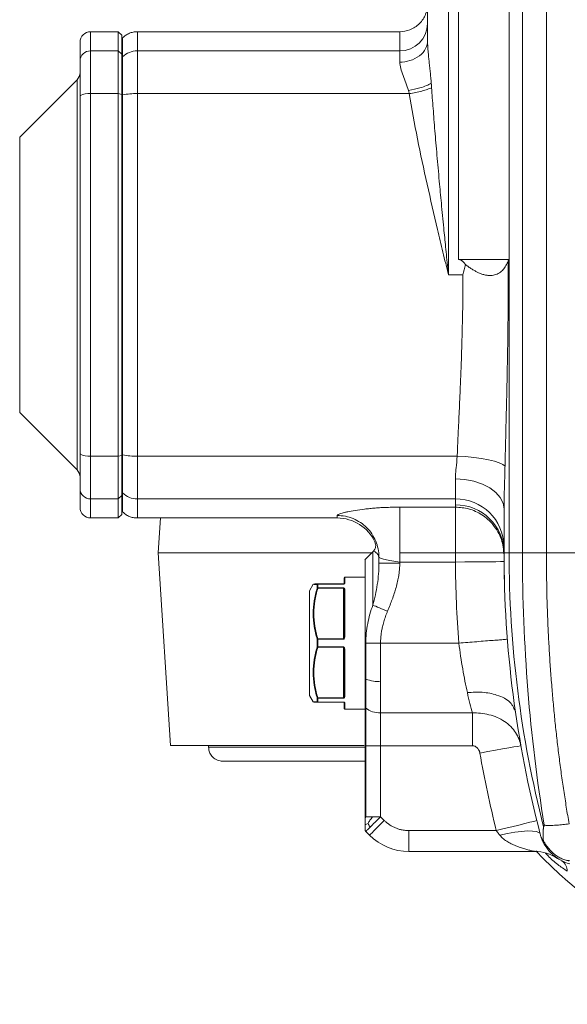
# Model space of a CAD drawing. Header units: millimetres. Extents: x 38 to 1003, y -143 to 975.
# Tile 2 of 28: x 167 to 246, y -143 to -1. Entities that reach past the tile are written whole.
import ezdxf

# ---------------------------------------------------------------- set-up
doc = ezdxf.new("R2010")
doc.units = ezdxf.units.MM

# ---------------------------------------------------------------- blocks, each defined once
blk = doc.blocks.new('SW_CENTERMARKSYMBOL_11')
at = {"color": 0, "linetype": 'Continuous', "lineweight": 0}
for p, q in [((0, 5), (0, 65)), ((0, 0), (0, 2.5)), ((-5, 0), (-65, 0)), ((0, 0), (-2.5, 0)), ((0, 0), (0, -2.5)), ((0, 0), (2.5, 0)), ((5, 0), (65, 0)), ((0, -5), (0, -65))]:
    blk.add_line(p, q, dxfattribs=at)

msp = doc.modelspace()

# ---------------------------------------------------------------- linework, layer by layer
at = {"color": 7, "linetype": 'Continuous', "lineweight": 15}
for p, q in [((225.47, 113.42), (225.47, -4.36)), ((228.47, -38.08), (228.47, 25.37)), ((229.9, -35.86), (229.9, 21.84)), ((237.23, 21.84), (237.23, -32.08)), ((239.12, 17.41), (239.12, -78.08)), ((242.56, 10.2), (242.56, -78.08)), ((180.97, -3.08), (176.97, -3.08)), ((181.47, -3.58), (180.97, -3.08)), ((180.97, -5.84), (180.97, -3.08)), ((181.47, -3.58), (181.47, -6.33)), ((221.47, -3.08), (183.71, -3.08)), ((175.47, -7.3), (175.47, -4.58)), ((176.97, -5.84), (176.97, -11.99)), ((180.97, -5.84), (176.97, -5.84)), ((180.97, -11.99), (180.97, -5.84)), ((181.47, -6.33), (180.97, -5.84)), ((181.47, -6.33), (181.47, -12.1)), ((181.59, -6.7), (181.47, -6.81)), ((183.71, -5.84), (183.71, -11.99)), ((221.47, -5.84), (183.71, -5.84)), ((175.47, -12.3), (175.47, -7.3)), ((175.03, -10.02), (166.78, -18.27)), ((175.47, -63.86), (175.47, -12.3)), ((176.97, -11.99), (176.97, -64.18)), ((180.97, -11.99), (176.97, -11.99)), ((180.97, -64.18), (180.97, -11.99)), ((181.47, -12.1), (180.97, -11.99)), ((181.47, -12.1), (181.47, -64.07)), ((181.59, -12.17), (181.47, -12.2)), ((183.71, -11.99), (183.71, -64.18)), ((222.84, -11.99), (183.71, -11.99)), ((237.23, -32.08), (237.23, -35.86)), ((229.9, -35.86), (237.23, -35.86)), ((237.2, -35.87), (237.2, -78.08)), ((228.47, -38.08), (230.56, -38.08)), ((166.78, -57.9), (175.03, -66.14)), ((175.47, -68.86), (175.47, -63.86)), ((180.97, -64.18), (176.97, -64.18)), ((176.97, -64.18), (176.97, -70.33)), ((181.47, -64.07), (180.97, -64.18)), ((180.97, -70.33), (180.97, -64.18)), ((181.47, -63.97), (181.59, -63.99)), ((181.47, -64.07), (181.47, -69.84)), ((183.71, -64.18), (229.73, -64.18)), ((183.71, -64.18), (183.71, -70.33)), ((229.47, -70.33), (229.47, -67.46)), ((175.47, -71.58), (175.47, -68.86)), ((181.59, -69.47), (181.47, -69.35)), ((180.97, -70.33), (176.97, -70.33)), ((180.97, -70.33), (181.47, -69.84)), ((180.97, -73.08), (180.97, -70.33)), ((181.47, -69.84), (181.47, -72.58)), ((183.71, -70.33), (229.47, -70.33)), ((229.47, -70.33), (229.47, -71.19)), ((221.47, -71.52), (229.47, -71.52)), ((221.47, -71.52), (221.47, -79.42)), ((236.47, -71.79), (236.47, -78.08)), ((176.97, -73.08), (180.97, -73.08)), ((180.97, -73.08), (181.47, -72.58)), ((183.71, -73.08), (212.47, -73.08)), ((187.03, -73.08), (186.72, -78.08)), ((186.72, -78.08), (188.47, -105.83)), ((186.72, -78.08), (217.47, -78.08)), ((217.59, -77.96), (216.46, -79.09)), ((218.47, -78.7), (218.47, -79.58)), ((236.47, -78.08), (237.2, -78.08)), ((237.2, -78.08), (239.12, -78.08)), ((239.12, -78.08), (242.56, -78.08)), ((242.56, -78.08), (313.7, -78.08)), ((218.47, -79.58), (221.47, -79.58)), ((221.47, -79.42), (229.47, -79.42)), ((221.47, -79.42), (221.47, -79.58)), ((213.47, -82.48), (213.47, -81.68)), ((216.37, -81.58), (213.57, -81.58)), ((208.47, -98.56), (208.47, -83.61)), ((209.01, -82.63), (208.48, -83.56)), ((209.59, -83.19), (209.59, -82.64)), ((209.68, -82.59), (209.68, -82.58)), ((209.68, -82.58), (213.37, -82.58)), ((209.68, -82.59), (209.68, -83.15)), ((213.37, -82.59), (209.68, -82.59)), ((209.68, -83.15), (213.37, -83.15)), ((209.68, -83.18), (209.68, -83.15)), ((213.37, -83.18), (209.68, -83.18)), ((213.37, -82.59), (213.37, -82.58)), ((213.37, -83.18), (213.37, -83.15)), ((213.37, -90.49), (213.37, -83.18)), ((213.47, -90.07), (213.47, -83.5)), ((213.57, -83.42), (213.57, -90.06)), ((209.59, -91.63), (209.59, -90.53)), ((209.68, -90.53), (209.68, -90.49)), ((209.68, -90.49), (213.37, -90.49)), ((209.68, -90.53), (209.68, -91.64)), ((213.37, -90.53), (209.68, -90.53)), ((213.37, -90.53), (213.37, -90.49)), ((209.68, -91.64), (213.37, -91.64)), ((209.68, -91.68), (209.68, -91.64)), ((213.37, -91.68), (209.68, -91.68)), ((213.37, -91.68), (213.37, -91.64)), ((213.37, -98.99), (213.37, -91.68)), ((213.47, -98.67), (213.47, -92.1)), ((213.57, -92.11), (213.57, -98.75)), ((229.97, -91.08), (218.71, -91.08)), ((208.48, -98.61), (209.01, -99.53)), ((209.59, -99.53), (209.59, -98.98)), ((209.68, -98.99), (213.37, -98.99)), ((209.68, -99.02), (209.68, -98.99)), ((209.68, -99.02), (209.68, -99.57)), ((213.37, -99.02), (209.68, -99.02)), ((213.37, -99.02), (213.37, -98.99)), ((209.68, -99.57), (213.37, -99.57)), ((209.68, -99.58), (209.68, -99.57)), ((213.37, -99.58), (209.68, -99.58)), ((213.37, -99.57), (213.37, -99.58)), ((213.47, -100.48), (213.47, -99.68)), ((213.57, -100.58), (216.37, -100.58)), ((216.47, -100.37), (216.59, -100.46)), ((218.71, -101.14), (231.91, -101.14)), ((218.71, -101.14), (218.71, -105.86)), ((216.36, -105.83), (188.47, -105.83)), ((193.97, -105.83), (193.97, -106.08)), ((216.47, -105.86), (216.59, -105.86)), ((216.47, -105.86), (216.47, -115.96)), ((218.71, -105.86), (216.59, -105.86)), ((216.59, -105.86), (216.59, -116.08)), ((231.91, -105.86), (218.71, -105.86)), ((218.71, -105.86), (218.71, -116.08)), ((216.47, -115.96), (216.59, -116.08)), ((216.59, -116.08), (217.56, -116.08)), ((219.24, -116.62), (218.71, -116.08)), ((216.59, -118.2), (216.47, -118.08)), ((216.59, -118.2), (217.12, -118.74)), ((222.78, -118.08), (222.78, -121.08)), ((222.78, -118.08), (235.36, -118.08)), ((240.87, -121.08), (222.78, -121.08)), ((244.02, -121.97), (244.07, -122)), ((244.03, -121.97), (244.18, -122.08))]:
    msp.add_line(p, q, dxfattribs=at)
at = {"color": 8, "linetype": 'Continuous', "lineweight": 15}
for p, q in [((176.97, -3.08), (176.97, -5.84)), ((183.71, -3.08), (183.71, -5.84)), ((175.03, -66.14), (175.03, -10.02)), ((166.78, -18.27), (166.78, -57.9)), ((176.97, -70.33), (176.97, -73.08)), ((183.71, -70.33), (183.71, -73.08)), ((212.47, -73.08), (212.47, -72.72)), ((217.59, -77.96), (217.59, -85.62)), ((213.57, -81.58), (213.57, -82.39)), ((208.48, -83.56), (208.48, -91.08)), ((208.48, -91.08), (208.48, -98.61)), ((213.57, -99.77), (213.57, -100.58)), ((216.47, -106.08), (193.97, -106.08))]:
    msp.add_line(p, q, dxfattribs=at)
at = {"color": 7, "linetype": 'Continuous', "lineweight": 15, "flags": 128}
for points in [[(236.61, -65.64), (236.29, -65.38), (235.78, -65.13), (235.08, -64.9), (234.22, -64.69), (233.22, -64.5), (232.12, -64.35), (230.94, -64.24), (229.73, -64.18)], [(229.47, -67.46), (230.83, -67.54), (232.14, -67.79), (233.36, -68.19), (234.42, -68.73), (235.29, -69.39), (235.93, -70.13), (236.33, -70.95), (236.47, -71.79)], [(236.47, -79.36), (236.34, -79.36), (235.94, -79.36), (235.29, -79.37), (234.42, -79.38), (233.36, -79.38), (232.15, -79.39), (230.84, -79.4), (229.47, -79.42)], [(238.9, -105.87), (238.78, -105.89), (238.45, -105.95), (237.9, -106.04), (237.17, -106.17), (236.27, -106.33), (235.25, -106.51), (234.14, -106.71), (232.99, -106.91)], [(218.71, -116.08), (218.5, -116.29), (218.29, -116.5), (218.09, -116.7), (217.9, -116.9), (217.71, -117.08), (217.53, -117.26), (217.36, -117.43), (217.21, -117.58)], [(217.21, -117.58), (217.07, -117.72), (216.94, -117.85), (216.84, -117.95), (216.75, -118.04), (216.68, -118.11), (216.63, -118.16), (216.6, -118.19), (216.59, -118.2)], [(219.24, -116.62), (218.83, -117.03), (218.43, -117.43), (218.07, -117.8), (217.74, -118.12), (217.48, -118.38), (217.28, -118.58), (217.16, -118.7), (217.12, -118.74)], [(235.36, -118.08), (236.49, -117.8), (237.59, -117.53), (238.59, -117.28), (239.48, -117.06), (240.2, -116.88), (240.74, -116.75), (241.07, -116.67), (241.18, -116.64)]]:
    msp.add_lwpolyline(points, dxfattribs=at)
at = {"color": 8, "linetype": 'Continuous', "lineweight": 15, "flags": 128}
msp.add_lwpolyline([(235.87, -118.76), (236.97, -118.51), (238.02, -118.32), (239, -118.19), (239.87, -118.13), (240.59, -118.15), (241.14, -118.23), (241.51, -118.38), (241.53, -118.39)], dxfattribs=at)
at = {"color": 7, "linetype": 'Continuous', "lineweight": 15}
for centre, radius, start, end in [((221.51, -1.88), 3.96, 269.3692, 359.3547), ((176.97, -4.58), 1.5, 90, 180), ((176.95, -7.32), 1.48, 89.3686, 179.3552), ((183.7, -8.87), 3.03, 89.8932, 134.2113), ((173.97, -8.96), 1.5, 315, 0), ((176.61, -14.02), 2.06, 79.9868, 123.5944), ((183.58, -22.92), 10.93, 89.3497, 100.5338), ((176.61, -62.14), 2.06, 236.4055, 280.0133), ((183.58, -53.25), 10.93, 259.4664, 270.6502), ((173.97, -67.2), 1.5, 0, 45), ((176.95, -68.85), 1.48, 180.6451, 270.6312), ((183.7, -67.3), 3.03, 225.7887, 270.1067), ((229.54, -77.25), 6.92, 0.6452, 90.631), ((176.97, -71.58), 1.5, 180, 270), ((229.52, -78.14), 6.95, 0.4407, 90.434), ((212.47, -79.08), 6, 25.1744, 90), ((215.47, -75.84), 3, 315, 318.222), ((396.47, -78.08), 160, 180.4199, 181.6005), ((396.47, -78.08), 159.27, 180, 194.3408), ((213.57, -81.68), 0.1, 90, 180), ((208.57, -83.61), 0.1, 150, 180), ((209.68, -82.68), 0.0966, 90.4194, 154.7173), ((209.68, -82.7), 0.103, 88.9382, 145.6416), ((209.68, -83.25), 0.105, 88.4416, 143.0604), ((209.64, -83.28), 0.11, 72.0901, 118.7602), ((213.56, -82.49), 0.096, 87.5636, 177.3459), ((213.56, -83.51), 0.0919, 84.5537, 173.2567), ((209.71, -90.64), 0.159, 100.4505, 136.6222), ((209.67, -91.54), 1.01, 89.4672, 94.3749), ((213.54, -90.3), 0.241, 84.1191, 108.1904), ((209.67, -90.62), 1.01, 265.6242, 270.5326), ((209.71, -91.52), 0.159, 223.3768, 259.5495), ((213.54, -91.87), 0.241, 251.8066, 275.8839), ((208.57, -98.56), 0.1, 180, 210), ((209.64, -98.88), 0.11, 241.2407, 287.9108), ((209.68, -98.92), 0.105, 216.9416, 271.5564), ((213.56, -98.66), 0.0919, 186.7426, 275.4468), ((209.68, -99.47), 0.103, 214.3585, 271.0617), ((209.68, -99.49), 0.0966, 205.2819, 269.5818), ((213.56, -99.68), 0.096, 182.6536, 272.4381), ((213.57, -100.48), 0.1, 180, 270), ((222.78, -113.08), 8, 225, 270), ((240.87, -127.08), 6, 56.5808, 90), ((286.47, -78.08), 62.5, 223.3524, 316.2883), ((243.82, -123.89), 1.75, 358.8515, 56.167)]:
    msp.add_arc(centre, radius, start, end, dxfattribs=at)
for points, knots in [([(225.47, 0.92), (225.41, 0.41), (225.33, -0.36), (224.83, -1.29), (224.32, -1.93), (223.67, -2.45), (222.74, -2.95), (221.97, -3.03), (221.47, -3.08)], [0, 0, 0, 0, 0.239464, 0.368367, 0.500005, 0.631642, 0.760545, 1, 1, 1, 1]), ([(181.47, -6.81), (181.47, -6.74), (181.47, -6.59), (181.47, -6.38), (181.47, -6.17), (181.47, -5.98), (181.47, -5.8), (181.47, -5.62), (181.47, -5.46), (181.47, -5.3), (181.47, -5.15), (181.47, -5.01), (181.47, -4.89), (181.47, -4.73), (181.47, -4.55), (181.47, -4.38), (181.47, -4.25), (181.47, -4.15), (181.47, -4.09), (181.47, -4.09), (181.47, -4.08)], [0, 0, 0, 0, 0.0416872, 0.0833582, 0.1250161, 0.1666641, 0.2083054, 0.2499432, 0.2915808, 0.3332213, 0.3748679, 0.4165239, 0.4581923, 0.4998765, 0.5832672, 0.6666091, 0.7499276, 0.8332486, 0.9165975, 1, 1, 1, 1]), ([(183.71, -3.08), (183.51, -3.09), (183.12, -3.12), (182.55, -3.3), (182.03, -3.57), (181.73, -3.83), (181.59, -3.96)], [0, 0, 0, 0, 0.247575, 0.5, 0.752426, 1, 1, 1, 1]), ([(225.47, -4.36), (225.47, -4.72), (225.38, -5.12), (224.99, -5.88), (224.69, -6.25), (223.9, -6.85), (223.43, -7.09), (222.45, -7.39), (221.94, -7.46), (221.47, -7.46)], [0, 0, 0, 0, 0.25, 0.25, 0.5, 0.5, 0.75, 0.75, 1, 1, 1, 1]), ([(225.47, -4.36), (225.47, -4.44), (225.47, -4.6), (225.48, -4.86), (225.49, -5.13), (225.51, -5.4), (225.53, -5.69), (225.55, -5.99), (225.58, -6.29), (225.61, -6.61), (225.64, -6.93), (225.69, -7.41), (225.76, -8.06), (225.85, -8.86), (225.93, -9.68), (225.98, -10.23), (226, -10.51)], [0, 0, 0, 0, 0.043005, 0.087157, 0.132482, 0.179002, 0.22674, 0.275715, 0.325945, 0.377449, 0.430241, 0.484336, 0.612076, 0.740492, 0.869746, 1, 1, 1, 1]), ([(181.47, -6.81), (181.47, -6.85), (181.47, -6.9), (181.47, -7.11), (181.47, -7.35), (181.47, -7.94), (181.47, -8.3), (181.47, -9.12), (181.47, -9.58), (181.47, -10.58), (181.47, -11.12), (181.47, -11.85), (181.47, -12.02), (181.47, -12.2)], [0, 0, 0, 0, 0.067526, 0.067526, 0.283763, 0.283763, 0.5, 0.5, 0.716237, 0.716237, 0.932474, 0.932474, 1, 1, 1, 1]), ([(181.59, -6.7), (181.59, -6.84), (181.59, -7.08), (181.59, -7.73), (181.59, -8.14), (181.59, -9.11), (181.59, -9.66), (181.59, -10.86), (181.59, -11.51), (181.59, -12.17)], [0, 0, 0, 0, 0.25, 0.25, 0.5, 0.5, 0.75, 0.75, 1, 1, 1, 1]), ([(221.47, -5.84), (221.47, -5.97), (221.47, -6.17), (221.47, -6.72), (221.47, -7.06), (221.47, -7.46)], [0, 0, 0, 0, 0.5, 0.5, 1, 1, 1, 1]), ([(221.47, -7.46), (221.47, -7.74), (221.53, -8.06), (221.71, -8.71), (221.83, -9.05), (222.21, -10.08), (222.51, -10.81), (222.72, -11.56)], [0, 0, 0, 0, 0.25, 0.25, 0.5, 0.5, 1, 1, 1, 1]), ([(226, -10.51), (225.78, -10.62), (225.33, -10.86), (224.23, -11.24), (223.29, -11.44), (222.72, -11.56)], [0, 0, 0, 0, 0.2769304, 0.5623667, 1, 1, 1, 1]), ([(226.05, -11.16), (225.88, -11.23), (225.67, -11.31), (225.19, -11.47), (224.93, -11.55), (224.36, -11.7), (224.06, -11.77), (223.45, -11.89), (223.14, -11.95), (222.84, -11.99)], [0, 0, 0, 0, 0.25, 0.25, 0.5, 0.5, 0.75, 0.75, 1, 1, 1, 1]), ([(226, -10.51), (226.01, -10.62), (226.03, -10.83), (226.05, -11.05), (226.05, -11.16)], [0, 0, 0, 0, 0.500948, 1, 1, 1, 1]), ([(226.05, -11.16), (226.09, -11.64), (226.15, -12.63), (226.27, -14.15), (226.39, -15.73), (226.52, -17.38), (226.66, -19.1), (226.82, -20.87), (226.98, -22.72), (227.19, -25.03), (227.46, -27.91), (227.77, -31.05), (228.07, -34.14), (228.3, -36.39), (228.43, -37.74), (228.47, -38.08)], [0, 0, 0, 0, 0.054015, 0.110443, 0.169285, 0.23054, 0.294209, 0.360292, 0.428789, 0.4997, 0.617193, 0.749817, 0.849886, 0.961551, 1, 1, 1, 1]), ([(181.47, -12.2), (181.47, -20.7), (181.47, -29.38), (181.47, -46.79), (181.47, -55.46), (181.47, -63.97)], [0, 0, 0, 0, 0.5, 0.5, 1, 1, 1, 1]), ([(181.59, -12.17), (181.59, -16.43), (181.59, -20.73), (181.59, -29.38), (181.59, -33.73), (181.59, -42.43), (181.59, -46.78), (181.59, -55.43), (181.59, -59.74), (181.59, -63.99)], [0, 0, 0, 0, 0.25, 0.25, 0.5, 0.5, 0.75, 0.75, 1, 1, 1, 1]), ([(222.84, -11.99), (222.82, -11.92), (222.78, -11.78), (222.74, -11.63), (222.72, -11.56)], [0, 0, 0, 0, 0.489069, 1, 1, 1, 1]), ([(222.84, -11.99), (223.54, -16.33), (224.43, -20.67), (225.89, -27.2), (226.39, -29.38), (227.16, -32.64), (227.42, -33.73), (227.81, -35.36), (227.94, -35.91), (228.14, -36.72), (228.24, -37.13), (228.34, -37.54), (228.4, -37.81), (228.44, -37.95), (228.47, -38.08)], [0, 0, 0, 0, 0.5, 0.5, 0.75, 0.75, 0.875, 0.875, 0.9375, 0.9375, 0.96875, 0.984375, 0.984375, 1, 1, 1, 1]), ([(229.9, -35.86), (229.92, -35.86), (229.98, -35.87), (230.07, -35.88), (230.15, -35.91), (230.24, -35.94), (230.32, -35.99), (230.41, -36.05), (230.49, -36.11), (230.57, -36.19), (230.66, -36.28), (230.74, -36.37), (230.83, -36.48), (230.88, -36.56), (230.91, -36.6)], [0, 0, 0, 0, 0.065236, 0.1313505, 0.199255, 0.269792, 0.3437136, 0.4216743, 0.5042324, 0.5918584, 0.684946, 0.7838236, 0.8887651, 1, 1, 1, 1]), ([(230.91, -36.6), (230.99, -36.65), (231.14, -36.77), (231.36, -36.93), (231.58, -37.08), (231.79, -37.22), (232, -37.35), (232.21, -37.47), (232.41, -37.58), (232.6, -37.68), (232.9, -37.82), (233.29, -37.98), (233.79, -38.12), (234.28, -38.18), (234.86, -38.17), (235.5, -37.99), (236.01, -37.66), (236.35, -37.33), (236.56, -37.06), (236.76, -36.76), (236.93, -36.42), (237.03, -36.18), (237.08, -36.05)], [0, 0, 0, 0, 0.031667, 0.062332, 0.092008, 0.120709, 0.148449, 0.175246, 0.201119, 0.226091, 0.250186, 0.314325, 0.3752, 0.437958, 0.500179, 0.607839, 0.724051, 0.775351, 0.828399, 0.883401, 0.940546, 1, 1, 1, 1]), ([(237.08, -36.05), (237.08, -36.55), (237.08, -37.53), (237.08, -39.01), (237.07, -40.49), (237.07, -41.98), (237.06, -43.46), (237.04, -44.95), (237.02, -46.43), (237, -47.92), (236.98, -49.41), (236.94, -51.38), (236.89, -53.83), (236.83, -56.76), (236.75, -59.71), (236.68, -62.67), (236.64, -64.65), (236.61, -65.64)], [0, 0, 0, 0, 0.049851, 0.099751, 0.149703, 0.199709, 0.249771, 0.299892, 0.350074, 0.400319, 0.45063, 0.501008, 0.599643, 0.698844, 0.798626, 0.899007, 1, 1, 1, 1]), ([(237.2, -35.87), (237.19, -35.87), (237.18, -35.88), (237.15, -35.9), (237.13, -35.93), (237.11, -35.96), (237.09, -36), (237.08, -36.04), (237.08, -36.05)], [0, 0, 0, 0, 0.145202, 0.296087, 0.455093, 0.62431, 0.805474, 1, 1, 1, 1]), ([(237.2, -35.87), (237.2, -35.87), (237.22, -35.86), (237.23, -35.86), (237.23, -35.86)], [0, 0, 0, 0, 0.50128, 1, 1, 1, 1]), ([(229.73, -64.18), (229.75, -63.85), (229.77, -63.16), (229.82, -62.08), (229.88, -60.79), (229.95, -59.32), (230.05, -57.08), (230.17, -54.37), (230.31, -51.07), (230.41, -47.88), (230.48, -45.14), (230.52, -42.98), (230.55, -41.34), (230.56, -39.71), (230.56, -38.62), (230.56, -38.08)], [0, 0, 0, 0, 0.038598, 0.080444, 0.125537, 0.188202, 0.250869, 0.385092, 0.50101, 0.630138, 0.750637, 0.813858, 0.876491, 0.938538, 1, 1, 1, 1]), ([(181.47, -63.97), (181.47, -64.14), (181.47, -64.32), (181.47, -65.05), (181.47, -65.59), (181.47, -66.58), (181.47, -67.04), (181.47, -67.87), (181.47, -68.22), (181.47, -68.82), (181.47, -69.05), (181.47, -69.27), (181.47, -69.31), (181.47, -69.35)], [0, 0, 0, 0, 0.067526, 0.067526, 0.283763, 0.283763, 0.5, 0.5, 0.716237, 0.716237, 0.932474, 0.932474, 1, 1, 1, 1]), ([(181.59, -63.99), (181.59, -64.66), (181.59, -65.31), (181.59, -66.51), (181.59, -67.06), (181.59, -68.02), (181.59, -68.44), (181.59, -69.09), (181.59, -69.33), (181.59, -69.47)], [0, 0, 0, 0, 0.25, 0.25, 0.5, 0.5, 0.75, 0.75, 1, 1, 1, 1]), ([(229.73, -64.18), (229.69, -64.76), (229.63, -65.33), (229.54, -66.15), (229.52, -66.42), (229.48, -66.96), (229.47, -67.21), (229.47, -67.46)], [0, 0, 0, 0, 0.5, 0.5, 0.75, 0.75, 1, 1, 1, 1]), ([(236.61, -65.64), (236.61, -65.82), (236.6, -66.19), (236.59, -66.73), (236.57, -67.35), (236.55, -68.05), (236.52, -68.83), (236.5, -69.59), (236.48, -70.35), (236.47, -71.08), (236.47, -71.56), (236.47, -71.79)], [0, 0, 0, 0, 0.088023, 0.173282, 0.255813, 0.38292, 0.508367, 0.633601, 0.757161, 0.87923, 1, 1, 1, 1]), ([(181.47, -72.08), (181.47, -72.08), (181.47, -72.08), (181.47, -71.97), (181.47, -71.57), (181.47, -71.16), (181.47, -70.87), (181.47, -70.55), (181.47, -70.19), (181.47, -69.79), (181.47, -69.5), (181.47, -69.35)], [0, 0, 0, 0, 0.000002, 0.250041, 0.500101, 0.583452, 0.666755, 0.750035, 0.833319, 0.916632, 1, 1, 1, 1]), ([(181.59, -72.2), (181.73, -72.33), (182.03, -72.6), (182.55, -72.87), (183.12, -73.05), (183.51, -73.07), (183.71, -73.08)], [0, 0, 0, 0, 0.247574, 0.5, 0.752425, 1, 1, 1, 1]), ([(212.47, -72.72), (212.47, -72.71), (212.47, -72.69), (212.48, -72.67), (212.51, -72.64), (212.54, -72.62), (212.59, -72.59), (212.68, -72.54), (212.85, -72.47), (213.15, -72.38), (213.52, -72.28), (214.12, -72.15), (215.02, -71.98), (216.14, -71.83), (217.13, -71.72), (217.92, -71.65), (218.75, -71.59), (219.48, -71.56), (220.08, -71.54), (220.54, -71.52), (221, -71.52), (221.31, -71.52), (221.47, -71.52)], [0, 0, 0, 0, 0.020824, 0.041727, 0.06273, 0.083855, 0.10512, 0.126545, 0.189938, 0.253983, 0.317765, 0.381553, 0.508019, 0.632541, 0.694485, 0.755054, 0.816333, 0.876526, 0.907531, 0.938363, 0.969145, 1, 1, 1, 1]), ([(229.47, -71.52), (230.11, -71.57), (231.45, -71.67), (233.36, -72.56), (235.04, -74.04), (236.23, -76.08), (236.39, -77.66), (236.47, -78.41)], [0, 0, 0, 0, 0.176839, 0.367166, 0.563541, 0.790248, 1, 1, 1, 1]), ([(229.47, -79.42), (229.47, -79.32), (229.47, -79.14), (229.47, -78.87), (229.47, -78.59), (229.47, -78.31), (229.47, -78.03), (229.47, -77.75), (229.47, -77.47), (229.47, -77.19), (229.47, -76.9), (229.47, -76.62), (229.47, -76.34), (229.47, -76.06), (229.47, -75.79), (229.47, -75.51), (229.47, -75.24), (229.47, -74.97), (229.47, -74.71), (229.47, -74.45), (229.47, -74.2), (229.47, -73.96), (229.47, -73.72), (229.47, -73.49), (229.47, -73.27), (229.47, -73.05), (229.47, -72.85), (229.47, -72.66), (229.47, -72.48), (229.47, -72.31), (229.47, -72.15), (229.47, -72.01), (229.47, -71.88), (229.47, -71.76), (229.47, -71.66), (229.47, -71.58), (229.47, -71.54), (229.47, -71.52)], [0, 0, 0, 0, 0.024038, 0.048342, 0.072914, 0.097752, 0.122856, 0.148228, 0.173866, 0.19977, 0.225942, 0.25238, 0.279084, 0.306056, 0.333294, 0.360799, 0.38857, 0.416608, 0.444913, 0.473484, 0.502323, 0.531427, 0.560799, 0.590437, 0.620342, 0.650513, 0.680952, 0.711657, 0.742628, 0.773866, 0.805371, 0.837143, 0.869181, 0.901486, 0.934057, 0.966895, 1, 1, 1, 1]), ([(212.47, -72.72), (213.25, -72.72), (214.04, -72.87), (215.49, -73.47), (216.15, -73.92), (217.26, -75.02), (217.71, -75.69), (218.31, -77.14), (218.47, -77.92), (218.47, -78.7)], [0, 0, 0, 0, 0.25, 0.25, 0.5, 0.5, 0.75, 0.75, 1, 1, 1, 1]), ([(217.89, -76.53), (217.93, -76.64), (218.02, -76.86), (218.01, -77.21), (217.91, -77.56), (217.77, -77.75), (217.7, -77.84)], [0, 0, 0, 0, 0.24459, 0.500001, 0.75541, 1, 1, 1, 1]), ([(216.47, -79.08), (216.47, -79.08), (216.47, -79.27), (216.47, -80.02), (216.47, -80.57), (216.47, -81.98), (216.47, -82.84), (216.47, -84.8), (216.47, -85.89), (216.47, -88.2), (216.47, -89.42), (216.47, -91.88), (216.47, -93.11), (216.47, -95.48), (216.47, -96.61), (216.47, -98.67), (216.47, -99.59), (216.47, -100.37)], [0, 0, 0, 0, 0.125, 0.125, 0.25, 0.25, 0.375, 0.375, 0.5, 0.5, 0.625, 0.625, 0.75, 0.75, 0.875, 0.875, 1, 1, 1, 1]), ([(218.47, -78.7), (218.47, -78.76), (218.54, -78.82), (218.84, -78.94), (219.07, -79), (219.62, -79.12), (219.96, -79.18), (220.68, -79.3), (221.07, -79.36), (221.47, -79.42)], [0, 0, 0, 0, 0.25, 0.25, 0.5, 0.5, 0.75, 0.75, 1, 1, 1, 1]), ([(236.47, -78.08), (236.47, -84.9), (236.9, -91.72), (238.65, -105.28), (239.95, -111.99), (241.68, -118.59)], [0, 0, 0, 0, 0.5, 0.5, 1, 1, 1, 1]), ([(239.12, -78.08), (239.12, -84.69), (239.38, -91.29), (240.42, -104.4), (241.21, -110.9), (242.26, -117.3)], [0, 0, 0, 0, 0.5, 0.5, 1, 1, 1, 1]), ([(242.56, -78.08), (242.56, -78.52), (242.57, -79.4), (242.58, -80.71), (242.6, -82.03), (242.62, -83.34), (242.65, -84.66), (242.69, -85.97), (242.74, -87.28), (242.79, -88.59), (242.86, -89.9), (242.92, -91.21), (243, -92.52), (243.08, -93.83), (243.17, -95.13), (243.27, -96.44), (243.41, -98.13), (243.59, -100.19), (243.83, -102.63), (244.1, -105.06), (244.39, -107.48), (244.71, -109.9), (245.06, -112.31), (245.43, -114.71), (245.69, -116.3), (245.83, -117.1)], [0, 0, 0, 0, 0.033377, 0.066739, 0.100089, 0.133428, 0.166759, 0.200083, 0.233402, 0.266719, 0.300035, 0.333353, 0.366674, 0.400001, 0.433335, 0.466678, 0.500033, 0.562594, 0.625112, 0.687599, 0.750067, 0.81253, 0.874998, 0.937484, 1, 1, 1, 1]), ([(218.47, -79.58), (218.47, -80.59), (218.39, -81.62), (218.09, -83.66), (217.87, -84.66), (217.59, -85.62)], [0, 0, 0, 0, 0.5, 0.5, 1, 1, 1, 1]), ([(221.47, -79.58), (221.47, -79.68), (221.46, -79.87), (221.45, -80.16), (221.43, -80.46), (221.4, -80.76), (221.37, -81.06), (221.3, -81.55), (221.16, -82.23), (220.95, -83.09), (220.68, -83.96), (220.39, -84.79), (220.06, -85.65), (219.83, -86.2), (219.71, -86.5)], [0, 0, 0, 0, 0.040186, 0.080848, 0.122018, 0.163722, 0.20599, 0.248848, 0.369863, 0.498117, 0.618503, 0.749043, 0.865771, 1, 1, 1, 1]), ([(209.59, -90.53), (209.41, -89.93), (209.27, -89.32), (209.07, -88.09), (209.01, -87.47), (209.01, -86.23), (209.07, -85.62), (209.27, -84.4), (209.41, -83.79), (209.59, -83.19)], [0, 0, 0, 0, 0.25, 0.25, 0.5, 0.5, 0.75, 0.75, 1, 1, 1, 1]), ([(209.68, -83.18), (209.5, -83.78), (209.35, -84.38), (209.15, -85.6), (209.1, -86.21), (209.1, -87.44), (209.15, -88.06), (209.35, -89.28), (209.5, -89.89), (209.68, -90.49)], [0, 0, 0, 0, 0.25, 0.25, 0.5, 0.5, 0.75, 0.75, 1, 1, 1, 1]), ([(209.2, -82.58), (209.21, -82.58), (209.27, -82.58), (209.5, -82.58), (209.68, -82.58)], [0, 0, 0, 0, 0.236832, 1, 1, 1, 1]), ([(213.57, -82.39), (213.56, -82.43), (213.55, -82.49), (213.5, -82.55), (213.45, -82.58), (213.41, -82.59), (213.38, -82.59), (213.37, -82.59), (213.37, -82.59)], [0, 0, 0, 0, 0.498208, 0.746997, 0.832995, 0.919333, 0.97835, 1, 1, 1, 1]), ([(213.37, -82.58), (213.37, -82.58), (213.37, -82.58), (213.38, -82.58), (213.39, -82.58), (213.41, -82.57), (213.43, -82.56), (213.46, -82.53), (213.46, -82.5), (213.47, -82.48)], [0, 0, 0, 0, 0.012934, 0.02783, 0.051801, 0.121225, 0.200886, 0.456349, 1, 1, 1, 1]), ([(213.57, -83.42), (213.57, -83.36), (213.56, -83.31), (213.52, -83.23), (213.5, -83.21), (213.46, -83.18), (213.45, -83.17), (213.41, -83.15), (213.39, -83.15), (213.37, -83.15)], [0, 0, 0, 0, 0.5, 0.5, 0.75, 0.75, 0.875, 0.875, 1, 1, 1, 1]), ([(213.47, -83.5), (213.47, -83.49), (213.47, -83.46), (213.46, -83.4), (213.45, -83.31), (213.43, -83.24), (213.41, -83.2), (213.39, -83.19), (213.38, -83.18), (213.37, -83.18), (213.37, -83.18)], [0, 0, 0, 0, 0.0316188, 0.2619431, 0.570055, 0.8029413, 0.9082683, 0.9630972, 0.9782191, 1, 1, 1, 1]), ([(217.59, -85.62), (217.28, -86.48), (217.03, -87.37), (216.68, -89.2), (216.59, -90.14), (216.59, -91.08)], [0, 0, 0, 0, 0.5, 0.5, 1, 1, 1, 1]), ([(219.71, -86.5), (219.32, -86.34), (218.91, -86.17), (218.17, -85.86), (217.84, -85.72), (217.59, -85.62)], [0, 0, 0, 0, 0.5, 0.5, 1, 1, 1, 1]), ([(219.71, -86.5), (219.66, -86.63), (219.55, -86.88), (219.41, -87.27), (219.28, -87.65), (219.16, -88.02), (219.06, -88.39), (218.96, -88.83), (218.85, -89.34), (218.77, -89.93), (218.72, -90.51), (218.71, -90.89), (218.71, -91.08)], [0, 0, 0, 0, 0.088514, 0.175148, 0.259965, 0.343032, 0.424419, 0.504203, 0.630675, 0.755211, 0.878189, 1, 1, 1, 1]), ([(213.57, -90.06), (213.56, -90.15), (213.55, -90.29), (213.5, -90.43), (213.45, -90.49), (213.41, -90.52), (213.38, -90.53), (213.37, -90.53), (213.37, -90.53)], [0, 0, 0, 0, 0.498209, 0.747009, 0.832988, 0.919327, 0.97835, 1, 1, 1, 1]), ([(213.47, -90.07), (213.46, -90.15), (213.46, -90.27), (213.43, -90.4), (213.41, -90.45), (213.39, -90.47), (213.38, -90.48), (213.37, -90.49), (213.37, -90.49), (213.37, -90.49)], [0, 0, 0, 0, 0.543641, 0.799129, 0.878782, 0.948204, 0.97217, 0.98706, 1, 1, 1, 1]), ([(236.95, -90.54), (236.95, -90.54), (236.92, -90.54), (236.76, -90.55), (236.63, -90.56), (236.29, -90.59), (236.07, -90.61), (235.55, -90.65), (235.25, -90.67), (234.57, -90.72), (234.19, -90.75), (233.39, -90.82), (232.97, -90.85), (232.11, -90.92), (231.67, -90.95), (230.81, -91.02), (230.38, -91.05), (229.97, -91.08)], [0, 0, 0, 0, 0.125, 0.125, 0.25, 0.25, 0.375, 0.375, 0.5, 0.5, 0.625, 0.625, 0.75, 0.75, 0.875, 0.875, 1, 1, 1, 1]), ([(209.59, -98.98), (209.41, -98.38), (209.27, -97.77), (209.07, -96.54), (209.01, -95.92), (209.01, -94.68), (209.07, -94.07), (209.27, -92.84), (209.41, -92.24), (209.59, -91.63)], [0, 0, 0, 0, 0.25, 0.25, 0.5, 0.5, 0.75, 0.75, 1, 1, 1, 1]), ([(209.68, -91.68), (209.5, -92.28), (209.35, -92.88), (209.15, -94.1), (209.1, -94.71), (209.1, -95.94), (209.15, -96.56), (209.35, -97.78), (209.5, -98.39), (209.68, -98.99)], [0, 0, 0, 0, 0.25, 0.25, 0.5, 0.5, 0.75, 0.75, 1, 1, 1, 1]), ([(213.37, -91.64), (213.38, -91.64), (213.4, -91.64), (213.44, -91.66), (213.49, -91.72), (213.55, -91.87), (213.57, -92.01), (213.57, -92.1), (213.57, -92.11)], [0, 0, 0, 0, 0.059245, 0.13249, 0.249056, 0.477065, 0.971292, 1, 1, 1, 1]), ([(213.47, -92.1), (213.47, -92.09), (213.47, -92.05), (213.46, -91.97), (213.45, -91.86), (213.43, -91.76), (213.41, -91.71), (213.39, -91.69), (213.38, -91.68), (213.37, -91.68), (213.37, -91.68)], [0, 0, 0, 0, 0.031639, 0.261962, 0.570063, 0.802968, 0.908272, 0.963112, 0.978218, 1, 1, 1, 1]), ([(216.59, -91.08), (216.59, -91.98), (216.59, -92.87), (216.59, -94.62), (216.59, -95.46), (216.59, -96.27)], [0, 0, 0, 0, 0.5, 0.5, 1, 1, 1, 1]), ([(218.71, -91.08), (218.33, -91.08), (217.93, -91.08), (217.19, -91.08), (216.86, -91.08), (216.59, -91.08)], [0, 0, 0, 0, 0.5, 0.5, 1, 1, 1, 1]), ([(218.71, -91.08), (218.71, -92.04), (218.71, -93), (218.71, -94.87), (218.71, -95.78), (218.71, -96.65)], [0, 0, 0, 0, 0.5, 0.5, 1, 1, 1, 1]), ([(229.97, -91.08), (230.13, -92.35), (230.31, -93.61), (230.73, -96.02), (230.96, -97.16), (231.19, -98.2)], [0, 0, 0, 0, 0.5, 0.5, 1, 1, 1, 1]), ([(216.59, -96.27), (216.59, -97.08), (216.59, -97.84), (216.59, -99.25), (216.59, -99.9), (216.59, -100.46)], [0, 0, 0, 0, 0.5, 0.5, 1, 1, 1, 1]), ([(216.59, -96.27), (216.94, -96.39), (217.57, -96.6), (218.36, -96.63), (218.71, -96.65)], [0, 0, 0, 0, 0.560002, 1, 1, 1, 1]), ([(218.71, -96.65), (218.71, -97.51), (218.71, -98.34), (218.71, -99.85), (218.71, -100.53), (218.71, -101.14)], [0, 0, 0, 0, 0.5, 0.5, 1, 1, 1, 1]), ([(213.47, -98.67), (213.46, -98.73), (213.46, -98.82), (213.43, -98.92), (213.41, -98.96), (213.39, -98.98), (213.38, -98.98), (213.37, -98.99), (213.37, -98.99), (213.37, -98.99)], [0, 0, 0, 0, 0.5436332, 0.7991103, 0.8787646, 0.9482029, 0.9721749, 0.9870605, 1, 1, 1, 1]), ([(213.37, -99.02), (213.39, -99.02), (213.41, -99.02), (213.45, -99), (213.46, -98.99), (213.5, -98.96), (213.52, -98.93), (213.56, -98.86), (213.57, -98.8), (213.57, -98.75)], [0, 0, 0, 0, 0.125, 0.125, 0.25, 0.25, 0.5, 0.5, 1, 1, 1, 1]), ([(238.12, -101.03), (237.94, -100.54), (237.55, -99.52), (235.68, -98.54), (233.43, -98.09), (231.92, -98.17), (231.19, -98.2)], [0, 0, 0, 0, 0.271235, 0.562179, 0.788765, 1, 1, 1, 1]), ([(209.68, -99.58), (209.38, -99.58), (208.97, -99.58), (209.16, -99.58), (209.22, -99.58)], [0, 0, 0, 0, 0.723133, 1, 1, 1, 1]), ([(213.37, -99.57), (213.38, -99.57), (213.4, -99.57), (213.44, -99.59), (213.49, -99.61), (213.55, -99.68), (213.57, -99.73), (213.57, -99.77), (213.57, -99.77)], [0, 0, 0, 0, 0.059242, 0.132483, 0.249045, 0.477065, 0.971316, 1, 1, 1, 1]), ([(213.47, -99.68), (213.47, -99.68), (213.47, -99.67), (213.46, -99.65), (213.45, -99.63), (213.43, -99.6), (213.41, -99.59), (213.39, -99.59), (213.38, -99.58), (213.37, -99.58), (213.37, -99.58)], [0, 0, 0, 0, 0.0316669, 0.2619713, 0.5700826, 0.8029595, 0.9082713, 0.9631164, 0.9782262, 1, 1, 1, 1]), ([(216.47, -105.86), (216.47, -105.77), (216.47, -105.6), (216.47, -105.34), (216.47, -105.08), (216.47, -104.82), (216.47, -104.56), (216.47, -104.13), (216.47, -103.54), (216.47, -102.82), (216.47, -102.13), (216.47, -101.55), (216.47, -101.08), (216.47, -100.71), (216.47, -100.48), (216.47, -100.37)], [0, 0, 0, 0, 0.041785, 0.083451, 0.125055, 0.166655, 0.208307, 0.250067, 0.375, 0.500021, 0.624954, 0.749975, 0.833334, 0.916524, 1, 1, 1, 1]), ([(216.59, -100.46), (216.86, -100.67), (217.19, -100.85), (217.93, -101.08), (218.33, -101.14), (218.71, -101.14)], [0, 0, 0, 0, 0.5, 0.5, 1, 1, 1, 1]), ([(216.59, -100.46), (216.59, -101.11), (216.59, -101.94), (216.59, -103.81), (216.59, -104.83), (216.59, -105.86)], [0, 0, 0, 0, 0.5, 0.5, 1, 1, 1, 1]), ([(231.91, -101.14), (232.68, -101.12), (233.5, -101.19), (234.7, -101.5), (235.09, -101.63), (235.84, -101.95), (236.2, -102.15), (236.86, -102.59), (237.17, -102.84), (237.71, -103.38), (237.94, -103.67), (238.54, -104.57), (238.78, -105.23), (238.9, -105.87)], [0, 0, 0, 0, 0.25, 0.25, 0.375, 0.375, 0.5, 0.5, 0.625, 0.625, 0.75, 0.75, 1, 1, 1, 1]), ([(231.91, -101.14), (231.91, -101.71), (231.91, -102.44), (231.91, -104.06), (231.91, -104.96), (231.91, -105.86)], [0, 0, 0, 0, 0.5, 0.5, 1, 1, 1, 1]), ([(195.63, -108.05), (195.35, -108.01), (195.09, -107.9), (194.64, -107.6), (194.45, -107.41), (194.18, -107.02), (194.09, -106.82), (193.99, -106.43), (193.97, -106.25), (193.97, -106.08)], [0, 0, 0, 0, 0.25, 0.25, 0.5, 0.5, 0.75, 0.75, 1, 1, 1, 1]), ([(232.99, -106.91), (232.98, -106.88), (232.97, -106.81), (232.94, -106.71), (232.9, -106.61), (232.84, -106.49), (232.75, -106.34), (232.62, -106.18), (232.47, -106.05), (232.3, -105.94), (232.11, -105.87), (231.98, -105.87), (231.91, -105.86)], [0, 0, 0, 0, 0.06299, 0.126155, 0.189847, 0.254412, 0.382644, 0.508543, 0.634536, 0.755355, 0.878801, 1, 1, 1, 1]), ([(195.63, -108.05), (195.72, -108.06), (195.88, -108.08), (196.55, -108.08), (197.36, -108.08), (198.22, -108.08), (199.46, -108.08), (201.43, -108.08), (204.97, -108.08), (209.79, -108.08), (214.25, -108.08), (216.47, -108.08)], [0, 0, 0, 0, 0.099116, 0.188953, 0.267264, 0.332024, 0.384177, 0.51331, 0.645677, 0.823654, 1, 1, 1, 1]), ([(216.47, -115.96), (216.47, -116.03), (216.47, -116.16), (216.47, -116.29), (216.47, -116.35)], [0, 0, 0, 0, 0.510042, 1, 1, 1, 1]), ([(216.47, -116.35), (216.47, -116.4), (216.47, -116.49), (216.47, -116.62), (216.47, -116.75), (216.47, -116.9), (216.47, -117.06), (216.47, -117.18), (216.47, -117.24)], [0, 0, 0, 0, 0.142323, 0.2857, 0.420021, 0.571409, 0.798367, 1, 1, 1, 1]), ([(216.47, -117.24), (216.47, -117.27), (216.47, -117.34), (216.47, -117.44), (216.47, -117.56), (216.47, -117.68), (216.47, -117.81), (216.47, -117.92), (216.47, -118.01), (216.47, -118.04), (216.47, -118.06)], [0, 0, 0, 0, 0.073349, 0.155855, 0.250087, 0.372486, 0.500109, 0.664909, 0.832293, 1, 1, 1, 1]), ([(219.24, -116.62), (219.29, -116.66), (219.38, -116.76), (219.53, -116.89), (219.68, -117.01), (219.84, -117.13), (220.08, -117.3), (220.42, -117.5), (220.86, -117.71), (221.33, -117.88), (221.75, -117.98), (222.13, -118.04), (222.45, -118.08), (222.67, -118.08), (222.78, -118.08)], [0, 0, 0, 0, 0.050109, 0.100092, 0.150024, 0.199984, 0.250048, 0.374961, 0.500014, 0.624926, 0.749979, 0.833285, 0.916506, 1, 1, 1, 1]), ([(242.16, -117.53), (242.16, -117.54), (242.15, -117.56), (242.14, -117.6), (242.14, -117.64), (242.13, -117.7), (242.13, -117.78), (242.12, -117.89), (242.11, -118.05), (242.1, -118.27), (242.1, -118.62), (242.1, -119.04), (242.12, -119.37), (242.13, -119.53)], [0, 0, 0, 0, 0.015562, 0.036312, 0.062453, 0.090054, 0.124958, 0.179223, 0.249968, 0.363804, 0.499985, 0.757144, 1, 1, 1, 1]), ([(242.16, -117.53), (242.18, -117.49), (242.2, -117.44), (242.23, -117.37), (242.25, -117.34), (242.26, -117.31), (242.26, -117.3), (242.26, -117.3)], [0, 0, 0, 0, 0.500013, 0.750017, 0.875001, 0.968026, 1, 1, 1, 1]), ([(242.26, -117.3), (242.27, -117.3), (242.32, -117.31), (242.42, -117.32), (242.61, -117.33), (242.89, -117.34), (243.29, -117.34), (243.69, -117.32), (244.11, -117.3), (244.51, -117.26), (244.94, -117.22), (245.37, -117.17), (245.68, -117.12), (245.83, -117.1)], [0, 0, 0, 0, 0.015625, 0.061473, 0.124062, 0.249126, 0.368918, 0.499365, 0.600488, 0.701353, 0.801717, 0.901341, 1, 1, 1, 1]), ([(235.87, -118.76), (235.83, -118.7), (235.75, -118.6), (235.63, -118.44), (235.53, -118.31), (235.44, -118.19), (235.38, -118.12), (235.36, -118.08)], [0, 0, 0, 0, 0.253649, 0.480474, 0.680474, 0.853649, 1, 1, 1, 1]), ([(241.81, -119.02), (241.81, -119.04), (241.83, -119.07), (241.84, -119.11), (241.86, -119.16), (241.88, -119.2), (241.91, -119.25), (241.96, -119.33), (242.04, -119.43), (242.1, -119.5), (242.13, -119.53)], [0, 0, 0, 0, 0.056841, 0.117233, 0.181517, 0.249973, 0.33123, 0.49998, 0.7608, 1, 1, 1, 1]), ([(241.81, -119.02), (241.87, -119.21), (241.95, -119.4), (242.13, -119.78), (242.23, -119.97), (242.56, -120.53), (242.83, -120.89), (243.33, -121.41), (243.51, -121.57), (243.91, -121.89), (244.13, -122.05), (244.6, -122.34), (244.85, -122.47), (245.39, -122.7), (245.68, -122.8), (245.96, -122.87)], [0, 0, 0, 0, 0.125, 0.125, 0.25, 0.25, 0.5, 0.5, 0.625, 0.625, 0.75, 0.75, 0.875, 0.875, 1, 1, 1, 1]), ([(242.13, -119.53), (242.17, -119.61), (242.25, -119.75), (242.39, -119.96), (242.53, -120.17), (242.67, -120.38), (242.85, -120.6), (243.04, -120.83), (243.25, -121.05), (243.47, -121.26), (243.8, -121.54), (244.22, -121.84), (244.69, -122.09), (245.07, -122.25), (245.31, -122.33), (245.5, -122.37), (245.63, -122.4), (245.74, -122.41), (245.82, -122.41), (245.86, -122.39), (245.88, -122.39)], [0, 0, 0, 0, 0.049373, 0.0990909, 0.1491327, 0.1994761, 0.2500974, 0.3208596, 0.3751367, 0.4380475, 0.5001741, 0.6309079, 0.7501055, 0.8168749, 0.8751009, 0.9081652, 0.9365405, 0.9607291, 0.981496, 1, 1, 1, 1]), ([(240.65, -121.03), (240.79, -121.05), (241.05, -121.07), (241.22, -121.09), (241.31, -121.1)], [0, 0, 0, 0, 0.516894, 1, 1, 1, 1]), ([(244.18, -122.08), (243.7, -121.76), (243.16, -121.51), (242.04, -121.17), (241.45, -121.08), (240.87, -121.08)], [0, 0, 0, 0, 0.5, 0.5, 1, 1, 1, 1]), ([(243.81, -121.85), (243.87, -121.88), (243.96, -121.93), (244.01, -121.96), (244.02, -121.97)], [0, 0, 0, 0, 0.650082, 1, 1, 1, 1])]:
    msp.add_open_spline(points, degree=3, knots=knots, dxfattribs=at)
at = {"color": 8, "linetype": 'Continuous', "lineweight": 15}
for points, knots in [([(181.59, -3.96), (181.59, -3.96), (181.59, -4.19), (181.59, -5.1), (181.59, -5.79), (181.59, -6.7)], [0, 0, 0, 0, 0.5, 0.5, 1, 1, 1, 1]), ([(181.59, -69.47), (181.59, -70.38), (181.59, -71.06), (181.59, -71.98), (181.59, -72.2), (181.59, -72.2)], [0, 0, 0, 0, 0.5, 0.5, 1, 1, 1, 1]), ([(217.7, -77.84), (217.7, -77.84), (217.74, -77.86), (217.88, -77.94), (217.98, -78), (218.17, -78.15), (218.27, -78.25), (218.38, -78.42), (218.41, -78.48), (218.44, -78.59), (218.45, -78.62), (218.46, -78.7), (218.47, -78.73), (218.47, -78.77)], [0, 0, 0, 0, 0.25, 0.25, 0.5, 0.5, 0.75, 0.75, 0.875, 0.875, 0.9375, 0.9375, 1, 1, 1, 1]), ([(209.59, -82.64), (209.43, -82.64), (209.1, -82.63), (209.04, -82.63), (209.01, -82.63)], [0, 0, 0, 0, 0.509228, 1, 1, 1, 1]), ([(209.01, -99.53), (209.03, -99.53), (209.06, -99.53), (209.38, -99.53), (209.59, -99.53)], [0, 0, 0, 0, 0.3250098, 1, 1, 1, 1]), ([(235.87, -118.76), (236.03, -118.95), (236.21, -119.13), (236.6, -119.44), (236.8, -119.58), (237.23, -119.83), (237.44, -119.94), (237.88, -120.15), (238.1, -120.24), (238.53, -120.41), (238.75, -120.49), (239.19, -120.64), (239.41, -120.71), (239.81, -120.82), (240.01, -120.87), (240.36, -120.96), (240.51, -121), (240.64, -121.03)], [0, 0, 0, 0, 0.125, 0.125, 0.25, 0.25, 0.375, 0.375, 0.5, 0.5, 0.625, 0.625, 0.75, 0.75, 0.875, 0.875, 1, 1, 1, 1]), ([(245.57, -123.92), (245.11, -123.61), (244.16, -122.96), (243.1, -122.06), (242.58, -121.45), (242.46, -121.32)], [0, 0, 0, 0, 0.416843, 0.867328, 1, 1, 1, 1])]:
    msp.add_open_spline(points, degree=3, knots=knots, dxfattribs=at)
msp.add_open_spline([(221.47, -3.08), (221.47, -3.08), (221.47, -4.01), (221.47, -5.84)], degree=3, dxfattribs=at)
at = {"color": 7, "linetype": 'Continuous', "lineweight": 15}
for points in [[(230.91, -36.6), (230.79, -37.09), (230.68, -37.59), (230.56, -38.08)], [(229.47, -71.52), (229.47, -71.41), (229.47, -71.3), (229.47, -71.19)], [(229.47, -79.42), (229.5, -83.31), (229.67, -87.2), (229.97, -91.08)], [(231.19, -98.2), (231.44, -99.31), (231.69, -100.31), (231.91, -101.14)], [(232.99, -106.91), (233.65, -110.66), (234.44, -114.39), (235.36, -118.08)], [(216.59, -116.08), (216.54, -116.17), (216.5, -116.26), (216.47, -116.35)], [(216.9, -117.05), (216.95, -116.98), (217.04, -116.82), (217.18, -116.6), (217.34, -116.37), (217.47, -116.19), (217.56, -116.08)], [(218.71, -116.08), (218.33, -116.08), (217.93, -116.08), (217.56, -116.08)], [(216.9, -117.05), (216.82, -117.09), (216.65, -117.16), (216.53, -117.21), (216.47, -117.24)], [(216.9, -117.05), (216.92, -117.1), (216.97, -117.19), (217.04, -117.32), (217.11, -117.44), (217.17, -117.53), (217.21, -117.58)], [(216.47, -118.06), (216.5, -118.11), (216.54, -118.16), (216.59, -118.2)], [(241.81, -119.02), (241.76, -118.88), (241.72, -118.73), (241.68, -118.59)], [(240.64, -121.03), (240.78, -121.06), (240.87, -121.08), (240.87, -121.08)]]:
    msp.add_open_spline(points, degree=3, dxfattribs=at)

# ---------------------------------------------------------------- block references
at = {"color": 7, "linetype": 'Continuous', "lineweight": 0}
msp.add_blockref('SW_CENTERMARKSYMBOL_11', (286.47, -78.08), dxfattribs=at)

doc.saveas('drawing.dxf')
